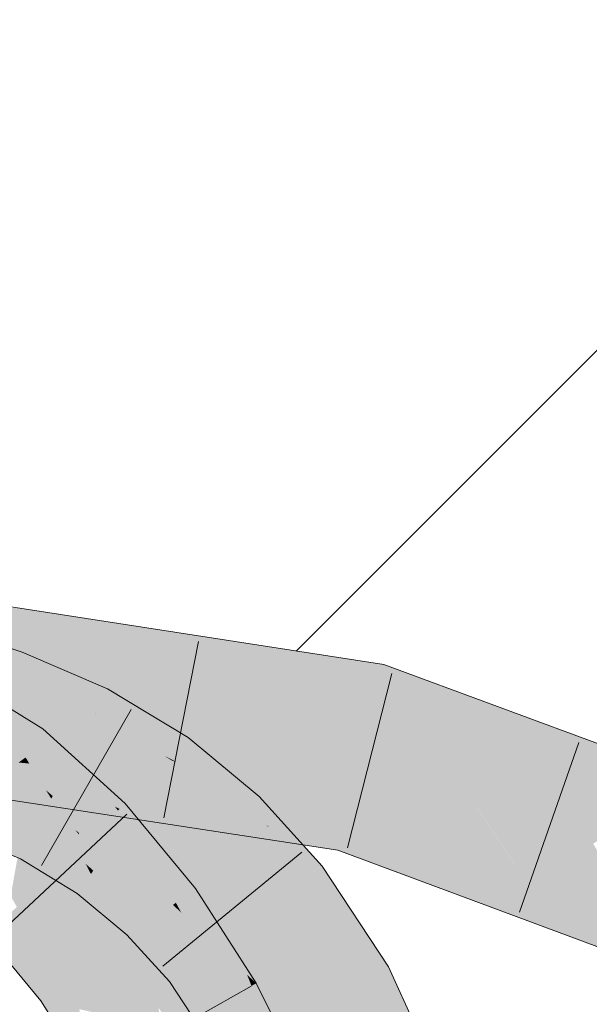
# Model space of a CAD drawing. Extents: x -620 to 3480, y 62 to 1107.
# Tile 139 of 244: x 184.102 to 184.846, y 736.157 to 737.444. Entities that reach past the tile are written whole.
import ezdxf
from ezdxf.lldxf.tags import DXFTag

# ---------------------------------------------------------------- set-up
doc = ezdxf.new("R2010")
doc.units = 0
doc.layers.get('0').update_dxf_attribs({"lineweight": 35})
for name, color, linetype, lineweight, true_color in [('E_Detail_Beschriftung', 7, 'Continuous', 13, 0x009900), ('E_Detail_Wandschraffur', 7, 'Continuous', 5, 0xc0c0c0), ('E_Leerrohr 25-A06G9GVN8I', 7, 'Continuous', 9, 0xff8000), ('E_Leerrohr 25-Shading', 7, 'Continuous', 9, 0xff8000)]:
    doc.layers.add(name, color=color, linetype=linetype, lineweight=lineweight, true_color=true_color)
doc.styles.get("Standard").update_dxf_attribs({"font": 'ARIALN.TTF'})
tags = doc.linetypes.add('fein_strichliert', pattern=[4, 1, -2, 1]).pattern_tags.tags
tags[8:9] = [DXFTag(74, 4), DXFTag(75, 0), DXFTag(340, '0'), DXFTag(46, 0.0), DXFTag(50, 0.0), DXFTag(44, 0.0), DXFTag(45, 0.0)]
tags[6:7] = [DXFTag(74, 4), DXFTag(75, 0), DXFTag(340, '0'), DXFTag(46, 0.0), DXFTag(50, 0.0), DXFTag(44, 0.0), DXFTag(45, 0.0)]
tags[4:5] = [DXFTag(74, 4), DXFTag(75, 0), DXFTag(340, '0'), DXFTag(46, 0.0), DXFTag(50, 0.0), DXFTag(44, 0.0), DXFTag(45, 0.0)]

# ---------------------------------------------------------------- blocks, each defined once
blk = doc.blocks.new('Shading-A06G9GDR8I', base_point=(183.3344, 736.5506))
at = {"layer": 'E_Leerrohr 25-Shading', "color": 43, "true_color": 0xd7ab7f}
for points in [[(183.9633, 736.6729), (184.4198, 736.6257), (184.0995, 736.6754)], [(184.4198, 736.6257), (183.9633, 736.6729), (184.1136, 736.648), (184.038, 736.6572)], [(183.9617, 736.6597), (184.2059, 736.6219), (183.9622, 736.6636), (184.0508, 736.6545)], [(184.038, 736.6572), (184.0508, 736.6545), (184.1136, 736.648)], [(184.0508, 736.6545), (184.2059, 736.6219), (184.3432, 736.6243)], [(184.4198, 736.6257), (184.1136, 736.648), (184.3432, 736.6243)], [(184.2521, 736.6227), (184.2059, 736.6219), (184.5295, 736.6087), (184.3872, 736.6103)], [(184.3872, 736.6103), (184.2059, 736.6219), (184.2729, 736.6115)], [(184.4198, 736.6257), (184.2521, 736.6227), (184.4829, 736.616)], [(184.2521, 736.6227), (184.5295, 736.6087), (184.4829, 736.616)], [(184.047, 736.5981), (184.0918, 736.5835), (184.0977, 736.62), (184.1053, 736.6176)], [(184.2001, 736.5372), (184.2168, 736.5698), (184.0918, 736.5835), (184.1053, 736.6176)], [(184.3636, 736.5975), (184.5772, 736.5981), (184.2729, 736.6115), (184.3872, 736.6103)], [(184.3872, 736.6103), (184.5772, 736.5981), (184.5295, 736.6087), (184.5779, 736.6013)], [(184.5691, 736.5657), (184.5772, 736.5981), (184.3636, 736.5975)], [(184.6559, 736.5336), (184.5772, 736.5981), (184.5691, 736.5657)], [(184.6, 736.5931), (184.5779, 736.6013), (184.5772, 736.5981)], [(184.6559, 736.5336), (184.8664, 736.4945), (184.5772, 736.5981), (184.6, 736.5931)], [(184.132, 736.5173), (184.0952, 736.5401), (183.9569, 736.583), (183.9628, 736.5952)], [(184.132, 736.5173), (183.9569, 736.583), (184.1102, 736.4879)], [(184.2168, 736.5698), (184.2001, 736.5372), (184.2389, 736.5563), (184.2017, 736.5367)], [(184.2017, 736.5367), (184.3219, 736.5058), (184.2389, 736.5563)], [(184.2017, 736.5367), (184.2001, 736.5372), (184.2012, 736.5365)], [(184.3219, 736.5058), (184.2012, 736.5365), (184.3119, 736.4918)], [(184.3119, 736.4918), (184.2012, 736.5365), (184.3013, 736.4769), (184.2909, 736.4819)], [(184.8255, 736.4787), (184.6559, 736.5336), (184.7825, 736.4867)], [(184.6559, 736.5336), (184.8255, 736.4787), (184.8664, 736.4945), (184.9942, 736.4473)], [(184.216, 736.4205), (184.2318, 736.4269), (184.1102, 736.4879), (184.132, 736.5173)], [(184.4092, 736.4334), (184.3219, 736.5058), (184.3119, 736.4918)], [(183.9394, 736.474), (184.2206, 736.4148), (183.9407, 736.4842), (184.1961, 736.4449)], [(184.216, 736.4205), (184.1102, 736.4879), (184.1497, 736.4521)], [(184.2909, 736.4819), (184.3007, 736.476), (184.3013, 736.4769)], [(184.3119, 736.4918), (184.3013, 736.4769), (184.4092, 736.4334), (184.3075, 736.4733)], [(184.9487, 736.4251), (185.047, 736.407), (184.7825, 736.4867), (184.8255, 736.4787)], [(184.0916, 736.424), (184.2304, 736.4026), (183.9394, 736.474), (184.2206, 736.4148)], [(184.3013, 736.4769), (184.3007, 736.476), (184.3075, 736.4733)], [(184.4041, 736.4175), (184.3075, 736.4733), (184.3704, 736.4182), (184.3007, 736.476)], [(184.4092, 736.4334), (184.3075, 736.4733), (184.4148, 736.4287), (184.4041, 736.4175)], [(184.8255, 736.4787), (185.047, 736.407), (184.9942, 736.4473), (185.0549, 736.4248)], [(184.1943, 736.4116), (184.216, 736.4205), (184.1497, 736.4521)], [(184.5177, 736.3586), (184.1961, 736.4449), (184.406, 736.3757)], [(184.523, 736.3801), (184.1961, 736.4449), (184.5177, 736.3586)], [(184.523, 736.3801), (184.3983, 736.4116), (184.1961, 736.4449), (184.3704, 736.4181)], [(184.4581, 736.3808), (184.4148, 736.4287), (184.4041, 736.4175)], [(184.0894, 736.3529), (184.1028, 736.3472), (184.0264, 736.4193), (184.1195, 736.3798)], [(184.1943, 736.4116), (184.1943, 736.4116), (184.216, 736.4205), (184.2238, 736.4167)], [(184.1943, 736.4116), (184.2266, 736.4154), (184.2238, 736.4167)], [(184.1943, 736.4116), (184.2162, 736.397), (184.2266, 736.4154), (184.2303, 736.4104)], [(184.2238, 736.4167), (184.2399, 736.4196), (184.216, 736.4205), (184.2318, 736.4269)], [(184.2326, 736.4126), (184.2399, 736.4196), (184.2238, 736.4167)], [(184.2303, 736.4104), (184.2326, 736.4126), (184.2266, 736.4154)], [(184.2573, 736.3986), (184.2399, 736.4196), (184.2326, 736.4126)], [(184.4041, 736.4175), (184.3704, 736.4182), (184.3944, 736.4073)], [(184.3704, 736.4182), (184.3895, 736.4023), (184.3944, 736.4073)], [(184.3983, 736.4116), (184.3759, 736.4172), (184.3704, 736.4181)], [(184.4037, 736.413), (184.3759, 736.4172), (184.5231, 736.3804), (184.523, 736.3801)], [(184.4041, 736.4175), (184.3944, 736.4073), (184.4581, 736.3808), (184.4236, 736.3916)], [(184.1943, 736.4116), (184.2134, 736.3943), (184.2162, 736.397)], [(184.2162, 736.397), (184.2699, 736.3473), (184.2303, 736.4104)], [(184.2304, 736.4026), (184.406, 736.3757), (184.2206, 736.4148)], [(184.2699, 736.3473), (184.3205, 736.3005), (184.2303, 736.4104), (184.2326, 736.4126)], [(184.3205, 736.3005), (184.3318, 736.3087), (184.2326, 736.4126), (184.2573, 736.3986)], [(184.4001, 736.4042), (184.3944, 736.4073), (184.4087, 736.3962), (184.3895, 736.4023)], [(184.3898, 736.4019), (184.4255, 736.3806), (184.3895, 736.4023), (184.4087, 736.3962)], [(184.4236, 736.3916), (184.4001, 736.4042), (184.4087, 736.3962)], [(184.5231, 736.3804), (184.5242, 736.3846), (184.4037, 736.413), (184.4518, 736.4056)], [(184.5242, 736.3846), (184.5265, 736.3941), (184.4518, 736.4056)], [(184.2699, 736.3473), (184.2162, 736.397), (184.3022, 736.2872), (184.2134, 736.3943)], [(184.4768, 736.3226), (184.4828, 736.3271), (184.3898, 736.4019), (184.4255, 736.3806)], [(184.3898, 736.4019), (184.4678, 736.3157), (184.4768, 736.3226)], [(184.4087, 736.3962), (184.4288, 736.3878), (184.4236, 736.3916)], [(184.4087, 736.3962), (184.4255, 736.3806), (184.4288, 736.3878), (184.4543, 736.3633)], [(184.4581, 736.3808), (184.4236, 736.3916), (184.4719, 736.3655)], [(184.4264, 736.3901), (184.4236, 736.3916), (184.4288, 736.3878)], [(184.4719, 736.3655), (184.4264, 736.3901), (184.497, 736.3378), (184.4288, 736.3878)], [(184.5242, 736.3846), (184.8411, 736.2381), (184.5265, 736.3941), (184.6754, 736.3315)], [(184.6754, 736.3315), (184.638, 736.3526), (184.5265, 736.3941)], [(184.1028, 736.3472), (184.1902, 736.3369), (184.1195, 736.3798)], [(184.4255, 736.3806), (184.4828, 736.3271), (184.4543, 736.3633), (184.488, 736.3311)], [(184.4543, 736.3633), (184.497, 736.3378), (184.4288, 736.3878)], [(184.5177, 736.3586), (184.5411, 736.3719), (184.523, 736.3801)], [(184.5411, 736.3719), (184.5231, 736.3804), (184.523, 736.3801)], [(184.7262, 736.2836), (184.5242, 736.3846), (184.5231, 736.3804)], [(184.8411, 736.2381), (184.5242, 736.3846), (184.7471, 736.2731)], [(184.5177, 736.3586), (184.7471, 736.2731), (184.5411, 736.3719), (184.7262, 736.2836)], [(184.488, 736.3311), (184.497, 736.3378), (184.4543, 736.3633)], [(184.8411, 736.2381), (184.8881, 736.2206), (184.638, 736.3526), (184.7338, 736.3052)], [(184.6667, 736.342), (184.638, 736.3526), (184.7338, 736.3052)], [(184.1901, 736.3369), (184.1028, 736.3472), (184.195, 736.3276), (184.1769, 736.3022)], [(184.3205, 736.3005), (184.2699, 736.3473), (184.306, 736.29)], [(184.2699, 736.3473), (184.3022, 736.2872), (184.306, 736.29)], [(184.7746, 736.3018), (184.6667, 736.342), (184.954, 736.196), (184.7338, 736.3052)], [(184.195, 736.3276), (184.1769, 736.3022), (184.2228, 736.264)], [(184.1902, 736.3369), (184.1901, 736.3369), (184.1974, 736.3309), (184.195, 736.3276)], [(184.1974, 736.3309), (184.1981, 736.332), (184.1902, 736.3369)], [(184.2167, 736.2951), (184.1974, 736.3309), (184.2108, 736.2914), (184.195, 736.3276)], [(184.2587, 736.2656), (184.2673, 736.2746), (184.1974, 736.3309), (184.1981, 736.332)], [(184.2258, 736.3007), (184.1974, 736.3309), (184.2167, 736.2951)], [(184.4768, 736.3226), (184.5711, 736.1991), (184.4828, 736.3271), (184.5761, 736.2018)], [(184.5761, 736.2018), (184.5837, 736.2061), (184.4828, 736.3271), (184.497, 736.3378)], [(184.4678, 736.3157), (184.5517, 736.1884), (184.4768, 736.3226), (184.5711, 736.1991)], [(184.2587, 736.2656), (184.2258, 736.3007), (184.2419, 736.2481), (184.2167, 736.2951)], [(184.3307, 736.288), (184.3205, 736.3005), (184.3131, 736.2769), (184.306, 736.29)], [(184.3967, 736.2072), (184.3318, 736.3087), (184.3205, 736.3005)], [(184.8881, 736.2206), (184.954, 736.196), (184.7338, 736.3052)], [(184.7746, 736.3018), (184.954, 736.196), (184.9559, 736.2004)], [(184.9559, 736.2004), (184.9656, 736.2224), (184.7746, 736.3018), (184.9233, 736.2465)], [(184.2419, 736.2481), (184.2167, 736.2951), (184.2228, 736.264), (184.2108, 736.2914)], [(184.306, 736.29), (184.3022, 736.2872), (184.3131, 736.2769)], [(184.3131, 736.2769), (184.3022, 736.2872), (184.3385, 736.2303)], [(184.3307, 736.288), (184.3131, 736.2769), (184.3538, 736.2386)], [(184.3538, 736.2386), (184.3991, 736.1959), (184.3307, 736.288), (184.3929, 736.2118)], [(184.3094, 736.1959), (184.3268, 736.209), (184.2587, 736.2656), (184.2673, 736.2746)], [(184.3538, 736.2386), (184.3131, 736.2769), (184.3791, 736.1667), (184.3385, 736.2303)], [(184.1592, 736.1832), (184.0854, 736.2723), (184.0851, 736.2155), (184.0619, 736.25)], [(184.2419, 736.2481), (184.2976, 736.187), (184.2587, 736.2656), (184.3094, 736.1959)], [(184.3856, 736.1703), (184.4048, 736.1813), (184.3538, 736.2386), (184.3991, 736.1959)], [(184.3538, 736.2386), (184.3791, 736.1667), (184.3856, 736.1703)], [(184.1592, 736.1832), (184.0851, 736.2155), (184.1296, 736.1617)], [(184.3991, 736.1959), (184.411, 736.1847), (184.3929, 736.2118), (184.3967, 736.2072)], [(184.3682, 736.0869), (184.3969, 736.1028), (184.3094, 736.1959), (184.3268, 736.209)], [(184.5711, 736.1991), (184.5517, 736.1884), (184.6259, 736.0914)], [(184.6469, 736.0687), (184.5837, 736.2061), (184.6259, 736.0914), (184.5711, 736.1991)], [(184.2976, 736.187), (184.3649, 736.0851), (184.3094, 736.1959), (184.3682, 736.0869)], [(184.4048, 736.1813), (184.411, 736.1847), (184.3991, 736.1959)], [(184.4514, 736.0411), (184.4713, 736.0638), (184.4048, 736.1813), (184.411, 736.1847)], [(184.6095, 736.0626), (184.6382, 736.0673), (184.5517, 736.1884), (184.6259, 736.0914)], [(184.1799, 736.1508), (184.1592, 736.1832), (184.1933, 736.0618), (184.1296, 736.1617)], [(184.4207, 736.0833), (184.4048, 736.1813), (184.3856, 736.1703)], [(184.4207, 736.0833), (184.4452, 736.0341), (184.4048, 736.1813), (184.4514, 736.0411)], [(184.3791, 736.1667), (184.4207, 736.0833), (184.3856, 736.1703)]]:
    blk.add_solid(points, dxfattribs=at)
at = {"layer": 'E_Leerrohr 25-Shading', "color": 31, "true_color": 0xfabd7f}
for points in [[(184.2059, 736.6219), (183.9617, 736.6597), (184.1133, 736.5469), (183.9512, 736.5719)], [(184.3636, 736.5975), (184.2059, 736.6219), (184.3033, 736.5176), (184.1133, 736.5469)], [(184.5478, 736.4799), (184.5691, 736.5657), (184.3033, 736.5176), (184.3636, 736.5975)], [(184.0556, 736.4921), (184.1102, 736.4879), (183.9348, 736.5368), (183.9569, 736.583)], [(184.0591, 736.5014), (184.2001, 736.5372), (184.0918, 736.5835)], [(184.1483, 736.5038), (184.1133, 736.5469), (183.9498, 736.5605), (183.9512, 736.5719)], [(184.6559, 736.5336), (184.5691, 736.5657), (184.5613, 736.4749), (184.5478, 736.4799)], [(184.3759, 736.4172), (184.1444, 736.5421), (184.1301, 736.5262), (184.1133, 736.5469)], [(184.0591, 736.5014), (184.1096, 736.4799), (184.2001, 736.5372), (184.1992, 736.5355)], [(184.4037, 736.413), (184.2208, 736.5303), (184.3759, 736.4172), (184.1444, 736.5421)], [(184.2494, 736.404), (184.3007, 736.476), (184.1598, 736.4585), (184.2001, 736.5372)], [(184.1992, 736.5355), (184.1829, 736.5253), (184.1922, 736.5218)], [(184.9487, 736.4251), (184.6559, 736.5336), (184.8512, 736.3672), (184.5613, 736.4749)], [(183.9407, 736.4842), (184.1961, 736.4449), (184.0685, 736.5266), (184.1483, 736.5038)], [(184.1829, 736.5253), (184.1096, 736.4799), (184.1922, 736.5218), (184.1598, 736.4585)], [(184.2863, 736.4559), (184.1301, 736.5262), (184.1455, 736.5073)], [(184.3759, 736.4172), (184.1301, 736.5262), (184.3704, 736.4181)], [(184.4518, 736.4056), (184.3033, 736.5176), (184.4037, 736.413), (184.2208, 736.5303)], [(184.1787, 736.4952), (184.1455, 736.5073), (184.1482, 736.5039)], [(184.5265, 736.3941), (184.5478, 736.4799), (184.4518, 736.4056), (184.3033, 736.5176)], [(184.0591, 736.5014), (184.05, 736.4785), (184.1096, 736.4799), (184.1005, 736.4733)], [(184.1961, 736.4449), (184.1787, 736.4952), (184.1482, 736.5039)], [(184.1961, 736.4449), (184.3704, 736.4181), (184.1787, 736.4952), (184.2863, 736.4559)], [(184.101, 736.4753), (184.1102, 736.4879), (184.0556, 736.4921)], [(184.1096, 736.4799), (184.1005, 736.4733), (184.1145, 736.4719)], [(184.1496, 736.4521), (184.1497, 736.4521), (184.101, 736.4753), (184.1102, 736.4879)], [(184.1096, 736.4799), (184.1146, 736.4717), (184.133, 736.4699)], [(184.5613, 736.4749), (184.5478, 736.4799), (184.638, 736.3526), (184.5265, 736.3941)], [(184.1366, 736.4133), (184.1432, 736.426), (184.0736, 736.4537), (184.1005, 736.4733)], [(184.0938, 736.4655), (184.1496, 736.4521), (184.101, 736.4753)], [(184.1005, 736.4733), (184.1432, 736.426), (184.1145, 736.4719)], [(184.1542, 736.4476), (184.1302, 736.4702), (184.1363, 736.437), (184.1146, 736.4717)], [(184.133, 736.4699), (184.1302, 736.4702), (184.1598, 736.4585), (184.1542, 736.4476)], [(184.3284, 736.3384), (184.3895, 736.4023), (184.2494, 736.404), (184.3007, 736.476)], [(184.5697, 736.4718), (184.5613, 736.4749), (184.6667, 736.342), (184.638, 736.3526)], [(184.6667, 736.342), (184.6674, 736.4355), (184.5697, 736.4718)], [(184.1271, 736.3947), (184.1366, 736.4133), (184.0682, 736.4497), (184.0736, 736.4537)], [(184.0938, 736.4655), (184.1943, 736.4116), (184.1497, 736.4521)], [(184.0938, 736.4655), (184.098, 736.427), (184.1943, 736.4116), (184.1417, 736.3903)], [(184.1656, 736.4352), (184.1598, 736.4585), (184.1542, 736.4476)], [(184.2366, 736.3859), (184.1598, 736.4585), (184.2253, 736.3702), (184.1656, 736.4352)], [(184.1598, 736.4585), (184.2366, 736.3859), (184.1922, 736.4388)], [(184.1271, 736.3947), (184.0682, 736.4497), (184.1195, 736.3798), (184.0417, 736.4304)], [(184.0578, 736.4167), (184.1037, 736.3749), (184.0779, 736.4439), (184.098, 736.427)], [(184.1542, 736.4476), (184.1363, 736.437), (184.145, 736.4296)], [(184.1542, 736.4476), (184.145, 736.4296), (184.1656, 736.4352), (184.1741, 736.4011)], [(184.0417, 736.4304), (184.0264, 736.4193), (184.1195, 736.3798)], [(184.1363, 736.437), (184.1432, 736.426), (184.145, 736.4296)], [(184.1741, 736.4011), (184.145, 736.4296), (184.1547, 736.404), (184.1432, 736.426)], [(184.2253, 736.3702), (184.1656, 736.4352), (184.2173, 736.3589), (184.1741, 736.4011)], [(184.2366, 736.3859), (184.2494, 736.404), (184.1922, 736.4388)], [(184.6667, 736.342), (184.7746, 736.3018), (184.6674, 736.4355), (184.7007, 736.4127)], [(184.7007, 736.4127), (184.6915, 736.4266), (184.6674, 736.4355)], [(184.098, 736.427), (184.1037, 736.3749), (184.1417, 736.3903)], [(184.1585, 736.3969), (184.1432, 736.426), (184.1366, 736.4133)], [(184.9233, 736.2465), (184.8512, 736.3672), (184.7746, 736.3018), (184.6915, 736.4266)], [(184.2134, 736.3943), (184.1943, 736.4116), (184.1494, 736.3333), (184.1037, 736.3749)], [(184.188, 736.3409), (184.1585, 736.3969), (184.1271, 736.3947), (184.1366, 736.4133)], [(184.1785, 736.3834), (184.1547, 736.404), (184.1789, 736.3818), (184.1583, 736.3972)], [(184.1741, 736.4011), (184.1547, 736.404), (184.1785, 736.3834)], [(184.2523, 736.4015), (184.2494, 736.404), (184.2663, 736.3448), (184.2366, 736.3859)], [(184.3973, 736.2624), (184.4678, 736.3157), (184.3284, 736.3384), (184.3895, 736.4023)], [(184.1271, 736.3947), (184.1195, 736.3798), (184.188, 736.3409), (184.1902, 736.3369)], [(184.2134, 736.3943), (184.1494, 736.3333), (184.3022, 736.2872), (184.2307, 736.2352)], [(184.1797, 736.3787), (184.1746, 736.385), (184.188, 736.3409), (184.1583, 736.3972)], [(184.2173, 736.3589), (184.1741, 736.4011), (184.2133, 736.3533), (184.1785, 736.3834)], [(184.2523, 736.4015), (184.2663, 736.3448), (184.2875, 736.3488)], [(184.2875, 736.3488), (184.3106, 736.3531), (184.2523, 736.4015)], [(184.1007, 736.3581), (184.1037, 736.3749), (184.088, 736.3892)], [(184.1789, 736.3818), (184.1746, 736.385), (184.1797, 736.3787)], [(184.2133, 736.3533), (184.1785, 736.3834), (184.2072, 736.3447), (184.1797, 736.3787)], [(184.1797, 736.3787), (184.188, 736.3409), (184.1895, 736.3396)], [(184.2072, 736.3447), (184.1797, 736.3787), (184.1981, 736.332), (184.1895, 736.3396)], [(184.2663, 736.3448), (184.2366, 736.3859), (184.2482, 736.3414), (184.2253, 736.3702)], [(184.1288, 736.3137), (184.1037, 736.3749), (184.1217, 736.3069), (184.1007, 736.3581)], [(184.1494, 736.3333), (184.1037, 736.3749), (184.1288, 736.3137)], [(184.2482, 736.3414), (184.2253, 736.3702), (184.2349, 736.3389), (184.2173, 736.3589)], [(184.1217, 736.3069), (184.1007, 736.3581), (184.0982, 736.2845), (184.0901, 736.2987)], [(184.2289, 736.3378), (184.2133, 736.3533), (184.2153, 736.3352), (184.2072, 736.3447)], [(184.2349, 736.3389), (184.2173, 736.3589), (184.2289, 736.3378), (184.2133, 736.3533)], [(184.3106, 736.3531), (184.2875, 736.3488), (184.3232, 736.333), (184.3084, 736.3175)], [(184.3232, 736.333), (184.3284, 736.3384), (184.3106, 736.3531)], [(184.188, 736.3409), (184.1902, 736.3369), (184.1895, 736.3396)], [(184.1895, 736.3396), (184.1902, 736.3369), (184.1981, 736.332)], [(184.2072, 736.3447), (184.1981, 736.332), (184.2153, 736.3352)], [(184.28, 736.2878), (184.2349, 736.3389), (184.2794, 736.2872), (184.2289, 736.3378)], [(184.2858, 736.2939), (184.2482, 736.3414), (184.28, 736.2878), (184.2349, 736.3389)], [(184.2956, 736.3042), (184.2663, 736.3448), (184.2858, 736.2939), (184.2482, 736.3414)], [(184.3084, 736.3175), (184.2875, 736.3488), (184.2956, 736.3042), (184.2663, 736.3448)], [(184.371, 736.2424), (184.3973, 736.2624), (184.3232, 736.333), (184.3284, 736.3384)], [(184.2307, 736.2352), (184.1494, 736.3333), (184.1694, 736.1907), (184.1288, 736.3137)], [(184.2153, 736.3352), (184.1981, 736.332), (184.2673, 736.2746)], [(184.2794, 736.2872), (184.2289, 736.3378), (184.2673, 736.2746), (184.2153, 736.3352)], [(184.3232, 736.333), (184.3084, 736.3175), (184.371, 736.2424), (184.3571, 736.2319)], [(184.159, 736.2222), (184.1288, 736.3137), (184.1217, 736.3069)], [(184.3571, 736.2319), (184.3084, 736.3175), (184.3457, 736.2234), (184.2956, 736.3042)], [(184.4743, 736.1456), (184.5517, 736.1884), (184.3973, 736.2624), (184.4678, 736.3157)], [(184.1339, 736.2252), (184.1217, 736.3069), (184.0982, 736.2845)], [(184.1339, 736.2252), (184.1694, 736.1907), (184.1217, 736.3069), (184.159, 736.2222)], [(184.3457, 736.2234), (184.2956, 736.3042), (184.338, 736.2175), (184.2858, 736.2939)], [(184.3022, 736.2872), (184.2307, 736.2352), (184.3791, 736.1667), (184.3021, 736.1233)], [(184.2789, 736.2867), (184.2673, 736.2746), (184.3268, 736.209)], [(184.3353, 736.2155), (184.28, 736.2878), (184.3268, 736.209), (184.2789, 736.2867)], [(184.338, 736.2175), (184.2858, 736.2939), (184.3353, 736.2155), (184.28, 736.2878)], [(184.0854, 736.2723), (184.1339, 736.2252), (184.0982, 736.2845)], [(184.1592, 736.1832), (184.1339, 736.2252), (184.0854, 736.2723)], [(184.4248, 736.1182), (184.4743, 736.1456), (184.371, 736.2424), (184.3973, 736.2624)], [(184.1799, 736.1508), (184.2307, 736.2352), (184.1694, 736.1907)], [(184.1799, 736.1508), (184.2877, 736.1265), (184.2307, 736.2352), (184.2832, 736.153)], [(184.371, 736.2424), (184.3571, 736.2319), (184.4248, 736.1182), (184.4136, 736.1121)], [(184.1592, 736.1832), (184.1694, 736.1907), (184.1339, 736.2252)], [(184.4057, 736.1077), (184.3457, 736.2234), (184.4024, 736.1058), (184.338, 736.2175)], [(184.4136, 736.1121), (184.3571, 736.2319), (184.4057, 736.1077), (184.3457, 736.2234)], [(184.3268, 736.209), (184.3704, 736.1615), (184.3353, 736.2155)], [(184.3704, 736.1615), (184.338, 736.2175), (184.3353, 736.2155)], [(184.3969, 736.1028), (184.397, 736.1028), (184.3268, 736.209), (184.3866, 736.1275)], [(184.3268, 736.209), (184.3866, 736.1275), (184.3704, 736.1615), (184.3774, 736.1492)], [(184.1694, 736.1907), (184.1592, 736.1832), (184.1799, 736.1508)], [(184.4743, 736.1456), (184.5192, 736.0478), (184.5517, 736.1884), (184.6095, 736.0626)], [(184.3791, 736.1667), (184.3021, 736.1233), (184.4452, 736.0341), (184.3644, 735.9984)]]:
    blk.add_solid(points, dxfattribs=at)
blk = doc.blocks.new('Referenz-A06G9GVP8I')
at = {"layer": 'E_Detail_Wandschraffur', "linetype": 'fein_strichliert', "ltscale": 0.13}
blk.add_line((184.463, 736.619), (185.4103, 737.5663), dxfattribs=at)
at = {"layer": 'E_Leerrohr 25-A06G9GVN8I', "linetype": 'Continuous', "ltscale": 0.13}
for p, q in [((183.9661, 736.696), (184.5779, 736.6012)), ((184.1053, 736.6175), (184.0575, 736.6332)), ((184.2901, 736.4009), (184.3355, 736.6314)), ((183.9727, 736.616), (184.132, 736.5173)), ((184.2168, 736.5697), (184.1053, 736.6175)), ((184.5779, 736.6012), (185.0549, 736.4248)), ((184.5304, 736.3618), (184.588, 736.5896)), ((184.3219, 736.5058), (184.2168, 736.5697)), ((184.2474, 736.5427), (184.1305, 736.3388)), ((184.132, 736.5173), (184.2399, 736.4195)), ((184.4148, 736.4287), (184.3219, 736.5058)), ((184.7549, 736.2777), (184.8324, 736.4996)), ((183.9363, 736.4478), (184.5177, 736.3586)), ((184.497, 736.3378), (184.4148, 736.4287)), ((184.2399, 736.4195), (184.3318, 736.3087)), ((184.07, 736.2453), (184.2419, 736.4056)), ((184.1028, 736.3472), (184.0129, 736.3852)), ((184.4706, 736.3563), (184.289, 736.207)), ((184.5177, 736.3586), (184.954, 736.196)), ((184.1769, 736.3022), (184.1028, 736.3472)), ((184.5837, 736.2061), (184.497, 736.3378)), ((184.2419, 736.2481), (184.1769, 736.3022)), ((184.3318, 736.3087), (184.411, 736.1847)), ((184.2976, 736.1869), (184.2419, 736.2481)), ((184.0589, 736.2471), (184.1296, 736.1617)), ((184.6522, 736.0571), (184.5837, 736.2061)), ((184.3649, 736.0851), (184.2976, 736.1869)), ((184.411, 736.1847), (184.4787, 736.0489)), ((184.1998, 736.0655), (184.4045, 736.181)), ((184.1296, 736.1617), (184.1933, 736.0618))]:
    blk.add_line(p, q, dxfattribs=at)
at = {"layer": 'E_Detail_Beschriftung', "linetype": 'Continuous', "ltscale": 0.13, "insert": (177.0499, 736.0751), "char_height": 1.4, "attachment_point": 1}
blk.add_mtext('{\\fArial Narrow;Endtülle}', dxfattribs=at)

msp = doc.modelspace()

# ---------------------------------------------------------------- block references
at = {"color": 8, "lineweight": 25, "ltscale": 0.25, "true_color": 0x808080}
msp.add_blockref('Referenz-A06G9GVP8I', (0, 0), dxfattribs=at)
msp.add_blockref('Shading-A06G9GDR8I', (183.3344, 736.5506))

doc.saveas('drawing.dxf')
